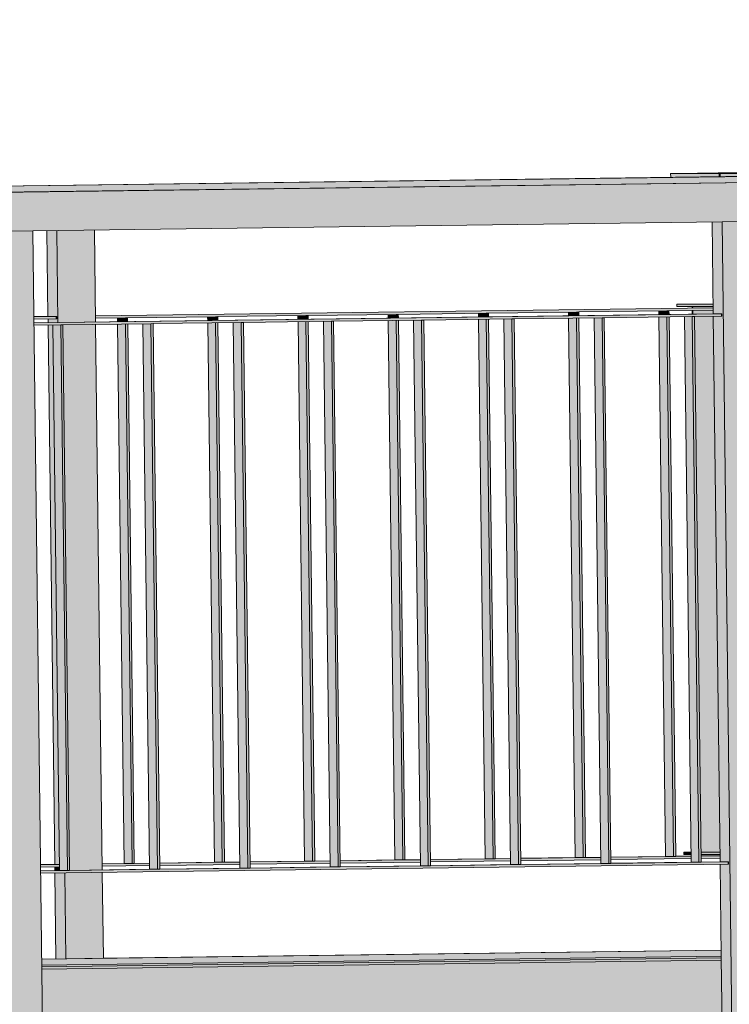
# Model space of a CAD drawing. Header units: centimetres. Extents: x -5472 to 10427, y -400 to 1902.
# Tile 74 of 91: x -4028 to -3937, y 1394 to 1521. Entities that reach past the tile are written whole.
import ezdxf

# ---------------------------------------------------------------- set-up
doc = ezdxf.new("R2010")
doc.units = ezdxf.units.CM
doc.header["$LTSCALE"] = 0.1
doc.header["$MEASUREMENT"] = 0
doc.layers.add('2_kładka_IFC.K_IR', color=7, linetype='Continuous')
doc.layers.add('5_opisy.K_IR', color=7, linetype='Continuous')
doc.dimstyles.new('GENERATED_STYLE__3', dxfattribs={"dimtxt": 0.18, "dimasz": 18.24, "dimexe": 0.18, "dimexo": 0.0625, "dimgap": 0.09, "dimtad": 0, "dimtih": 1, "dimtoh": 1, "dimdec": 4, "dimzin": 0, "dimdsep": 46, "dimcen": 0.09, "dimadec": 0, "dimazin": 0, "dimtfac": 1, "dimtdec": 4, "dimtmove": 0, "dimatfit": 3, "dimldrblk": 'ARROWHEAD_5', "dimfxl": 1, "dimtolj": 1, "dimtzin": 0, "dimarcsym": 0})

# ---------------------------------------------------------------- blocks, each defined once
blk = doc.blocks.new('ElemPrzekroju_648_1')
at = {"layer": '2_kładka_IFC.K_IR', "linetype": 'Continuous', "lineweight": 0, "true_color": 0xe8e8e8}
for points in [[(-3920.93, 1501.15), (-3944.62, 1500.84), (-3938.38, 1500.84), (-3933.55, 1500.9), (-3938.51, 1500.9), (-3919.65, 1501.15)], [(-4307.76, 1495.56), (-4306.48, 1495.56), (-3924.51, 1500.59), (-3925.78, 1500.59)], [(-3846.34, 1500.84), (-4219.78, 1495.93), (-4218.51, 1495.93), (-3845.07, 1500.84)], [(-3933.42, 1500.9), (-3933.55, 1500.9), (-3938.38, 1500.84), (-3938.26, 1500.84)], [(-3933.42, 1500.9), (-3938.26, 1500.84), (-3911.92, 1500.84), (-3907.09, 1500.9)], [(-4018.59, 1482.51), (-4018.59, 1482.5), (-3939.14, 1483.54), (-3939.14, 1483.56)], [(-3943.8, 1484), (-3939.15, 1484), (-3939.15, 1484.06)], [(-4024.57, 1482.43), (-4026.51, 1482.41), (-4026.51, 1482.4), (-4023.55, 1482.43)], [(-4026.5, 1481.62), (-4026.5, 1481.61), (-3938.03, 1482.77), (-3939.05, 1482.77)], [(-3990.38, 1412.38), (-3990.38, 1412.37), (-3988.42, 1412.39), (-3988.42, 1412.4)], [(-3987.11, 1412.42), (-3987.11, 1412.41), (-3979.07, 1412.51), (-3980.09, 1412.51)], [(-3978.78, 1412.53), (-3978.78, 1412.52), (-3976.81, 1412.54), (-3976.81, 1412.56)], [(-3975.5, 1412.57), (-3975.5, 1412.56), (-3967.46, 1412.67), (-3968.48, 1412.67)], [(-3967.17, 1412.68), (-3967.17, 1412.67), (-3965.21, 1412.7), (-3965.21, 1412.71)], [(-3963.9, 1412.73), (-3963.9, 1412.71), (-3955.86, 1412.82), (-3956.88, 1412.82)], [(-3955.57, 1412.84), (-3955.57, 1412.82), (-3953.6, 1412.85), (-3953.6, 1412.86)], [(-3952.3, 1412.88), (-3952.3, 1412.87), (-3944.25, 1412.97), (-3945.27, 1412.97)], [(-3943.96, 1412.99), (-3943.96, 1412.98), (-3942, 1413), (-3942, 1413.01)], [(-3942.93, 1413.5), (-3942.01, 1413.5), (-3942.01, 1413.52)], [(-3940.7, 1413.51), (-3940.7, 1413.5), (-3938.28, 1413.5), (-3938.28, 1413.54)], [(-3940.69, 1413.03), (-3940.69, 1413.02), (-3938.27, 1413.05), (-3938.27, 1413.06)], [(-4023.7, 1411.94), (-4025.65, 1411.91), (-4025.65, 1411.9), (-4023.23, 1411.93), (-4023.23, 1411.94)], [(-4025.64, 1411.13), (-4025.64, 1411.11), (-4022.2, 1411.16), (-4023.22, 1411.16)], [(-4011.62, 1411.31), (-4021.91, 1411.17), (-4021.91, 1411.16), (-4010.6, 1411.31)], [(-4017.72, 1412.02), (-4017.72, 1412.01), (-4013.88, 1412.06), (-4014.9, 1412.06)], [(-4013.59, 1412.07), (-4013.59, 1412.06), (-4011.62, 1412.09), (-4011.63, 1412.1)], [(-4010.32, 1412.12), (-4010.32, 1412.1), (-4002.28, 1412.21), (-4003.29, 1412.21)], [(-4000.01, 1411.46), (-4010.31, 1411.33), (-4010.31, 1411.31), (-3998.99, 1411.46)], [(-4001.99, 1412.23), (-4001.99, 1412.21), (-4000.02, 1412.24), (-4000.02, 1412.25)], [(-3998.71, 1412.27), (-3998.71, 1412.26), (-3990.67, 1412.36), (-3991.69, 1412.36)], [(-3988.41, 1411.62), (-3998.7, 1411.48), (-3998.7, 1411.47), (-3987.39, 1411.62)], [(-3976.8, 1411.77), (-3987.1, 1411.63), (-3987.1, 1411.62), (-3975.79, 1411.77)], [(-3965.2, 1411.92), (-3975.5, 1411.78), (-3975.49, 1411.77), (-3964.18, 1411.92)], [(-3953.59, 1412.07), (-3963.89, 1411.94), (-3963.89, 1411.92), (-3952.58, 1412.07)], [(-3941.99, 1412.23), (-3952.29, 1412.09), (-3952.29, 1412.08), (-3940.97, 1412.23)], [(-3938.19, 1412.28), (-3940.68, 1412.24), (-3940.68, 1412.23), (-3937.17, 1412.28)], [(-3938.12, 1400.9), (-4025.5, 1399.75), (-4025.5, 1399.74), (-3938.12, 1400.89)], [(-4025.49, 1398.98), (-4025.49, 1398.98), (-3938.11, 1400.13), (-3938.11, 1400.13)]]:
    blk.add_hatch(color=254, dxfattribs=at).paths.add_polyline_path(points)
at = {"layer": '2_kładka_IFC.K_IR', "linetype": 'Continuous', "lineweight": 0, "true_color": 0xd1d1d1}
for points in [[(-3938.51, 1500.9), (-3933.42, 1500.9), (-3919.65, 1500.9), (-3919.65, 1501.15)], [(-4306.48, 1495.56), (-4306.47, 1494.79), (-4219.8, 1495.93), (-4219.78, 1495.93), (-3924.5, 1499.81), (-3924.51, 1500.59)], [(-4218.51, 1495.93), (-4218.45, 1490.93), (-3845.01, 1495.84), (-3845.07, 1500.84)], [(-4030.02, 1373.9), (-4025.18, 1373.96), (-4025.33, 1385.96), (-4026.65, 1493.45), (-4031.49, 1493.39)], [(-4018.73, 1493.56), (-4023.56, 1493.49), (-4023.41, 1481.66), (-4018.58, 1481.72)], [(-3936.54, 1375.13), (-3931.7, 1375.19), (-3931.85, 1387.19), (-3933.17, 1494.68), (-3938, 1494.62)], [(-3939.14, 1483.54), (-4018.59, 1482.5), (-4018.59, 1482.2), (-3939.14, 1483.24)], [(-3941.79, 1483.7), (-3941.78, 1483.52), (-3939.14, 1483.56), (-3939.14, 1483.7)], [(-4023.55, 1482.43), (-4026.51, 1482.4), (-4026.51, 1482.1), (-4023.55, 1482.13)], [(-4026.5, 1481.61), (-4026.5, 1481.31), (-3938.03, 1482.47), (-3938.03, 1482.77)], [(-4014.45, 1482.25), (-4014.74, 1482.25), (-4014.74, 1481.77), (-4014.45, 1481.78)], [(-4002.85, 1482.41), (-4003.14, 1482.4), (-4003.13, 1481.93), (-4002.84, 1481.93)], [(-3991.24, 1482.56), (-3991.53, 1482.56), (-3991.53, 1482.08), (-3991.24, 1482.08)], [(-3979.64, 1482.71), (-3979.93, 1482.71), (-3979.92, 1482.23), (-3979.63, 1482.24)], [(-3968.04, 1482.86), (-3968.33, 1482.86), (-3968.32, 1482.38), (-3968.03, 1482.39)], [(-3968.03, 1482.08), (-3968.32, 1482.07), (-3967.46, 1412.67), (-3967.17, 1412.67)], [(-3964.18, 1411.92), (-3963.89, 1411.92), (-3964.75, 1482.12), (-3965.04, 1482.11)], [(-3956.43, 1483.02), (-3956.72, 1483.01), (-3956.72, 1482.54), (-3956.43, 1482.54)], [(-3956.42, 1482.23), (-3956.71, 1482.22), (-3955.86, 1412.82), (-3955.57, 1412.82)], [(-3952.58, 1412.07), (-3952.29, 1412.08), (-3953.15, 1482.27), (-3953.44, 1482.27)], [(-3944.83, 1483.17), (-3945.12, 1483.17), (-3945.11, 1482.69), (-3944.82, 1482.69)], [(-3944.82, 1482.38), (-3945.11, 1482.38), (-3944.25, 1412.97), (-3943.96, 1412.98)], [(-3940.97, 1412.23), (-3940.68, 1412.23), (-3941.55, 1482.42), (-3941.84, 1482.42)], [(-3941.78, 1483.21), (-3941.77, 1482.73), (-3939.13, 1482.77), (-3939.14, 1483.24)], [(-3941.55, 1482.42), (-3940.7, 1413.51), (-3938.28, 1413.54), (-3939.13, 1482.46)], [(-4022.2, 1411.16), (-4021.91, 1411.16), (-4022.77, 1481.36), (-4023.06, 1481.35)], [(-4018.58, 1481.41), (-4022.77, 1481.36), (-4021.91, 1411.17), (-4017.71, 1411.23)], [(-4014.44, 1481.47), (-4014.73, 1481.46), (-4013.88, 1412.06), (-4013.59, 1412.06)], [(-4010.6, 1411.31), (-4010.31, 1411.31), (-4011.17, 1481.51), (-4011.46, 1481.5)], [(-4002.84, 1481.62), (-4003.13, 1481.61), (-4002.28, 1412.21), (-4001.99, 1412.21)], [(-3998.99, 1411.46), (-3998.7, 1411.47), (-3999.57, 1481.66), (-3999.86, 1481.66)], [(-3991.23, 1481.77), (-3991.53, 1481.77), (-3990.67, 1412.36), (-3990.38, 1412.37)], [(-3987.39, 1411.62), (-3987.1, 1411.62), (-3987.96, 1481.81), (-3988.25, 1481.81)], [(-3979.63, 1481.92), (-3979.92, 1481.92), (-3979.07, 1412.51), (-3978.78, 1412.52)], [(-3975.79, 1411.77), (-3975.49, 1411.77), (-3976.36, 1481.97), (-3976.65, 1481.96)], [(-3998.71, 1412.26), (-3998.71, 1411.96), (-3988.41, 1412.09), (-3988.42, 1412.39)], [(-3987.11, 1412.41), (-3987.11, 1412.11), (-3976.81, 1412.24), (-3976.81, 1412.54)], [(-3975.5, 1412.56), (-3975.5, 1412.26), (-3965.2, 1412.4), (-3965.21, 1412.7)], [(-3963.9, 1412.71), (-3963.9, 1412.41), (-3953.6, 1412.55), (-3953.6, 1412.85)], [(-3942, 1413), (-3952.3, 1412.87), (-3952.29, 1412.57), (-3942, 1412.7)], [(-3938.27, 1413.05), (-3940.69, 1413.02), (-3940.69, 1412.72), (-3938.27, 1412.75)], [(-4023.23, 1411.93), (-4025.65, 1411.9), (-4025.64, 1411.6), (-4023.23, 1411.63)], [(-4025.64, 1411.11), (-4025.63, 1410.81), (-3937.16, 1411.98), (-3937.17, 1412.28)], [(-4017.72, 1412.01), (-4017.72, 1411.71), (-4011.62, 1411.79), (-4011.62, 1412.09)], [(-4010.32, 1412.1), (-4010.31, 1411.8), (-4000.02, 1411.94), (-4000.02, 1412.24)], [(-4017.71, 1410.92), (-4022.54, 1410.85), (-4022.41, 1399.79), (-4017.57, 1399.86)], [(-4025.5, 1399.74), (-4025.49, 1398.98), (-3938.11, 1400.13), (-3938.12, 1400.89)], [(-3938.11, 1400.13), (-4025.49, 1398.98), (-4025.49, 1398.78), (-3938.11, 1399.93)], [(-3938.11, 1399.63), (-4025.48, 1398.48), (-4025.37, 1389.49), (-3938, 1390.63)]]:
    blk.add_hatch(color=254, dxfattribs=at).paths.add_polyline_path(points)
at = {"layer": '2_kładka_IFC.K_IR', "linetype": 'Continuous', "lineweight": 0, "true_color": 0x939393}
for points in [[(-3938.38, 1500.84), (-3944.62, 1500.84), (-3944.61, 1500.34), (-3938.38, 1500.42)], [(-3938.38, 1500.84), (-3944.62, 1500.84), (-3944.61, 1500.34), (-3938.38, 1500.42)], [(-3938.26, 1500.84), (-3938.38, 1500.84), (-3938.38, 1500.42), (-3938.25, 1500.42)], [(-3938.26, 1500.84), (-3938.38, 1500.84), (-3938.38, 1500.42), (-3938.25, 1500.42)], [(-3938.26, 1500.84), (-3938.25, 1500.42), (-3911.92, 1500.77), (-3911.92, 1500.84)], [(-3938.26, 1500.84), (-3938.25, 1500.42), (-3911.92, 1500.77), (-3911.92, 1500.84)], [(-4024.83, 1493.48), (-4024.7, 1482.43), (-4024.57, 1482.43), (-4023.55, 1482.43), (-4023.55, 1482.13), (-4024.69, 1482.12), (-4024.69, 1481.64), (-4023.41, 1481.66), (-4023.56, 1493.49)], [(-4024.83, 1493.48), (-4024.7, 1482.43), (-4024.57, 1482.43), (-4023.55, 1482.43), (-4023.55, 1482.13), (-4024.69, 1482.12), (-4024.69, 1481.64), (-4023.41, 1481.66), (-4023.56, 1493.49)], [(-3938, 1494.62), (-3939.28, 1494.6), (-3939.13, 1482.77), (-3939.05, 1482.77), (-3938.03, 1482.77), (-3938.03, 1482.47), (-3939.13, 1482.46), (-3938.26, 1412.27), (-3938.19, 1412.28), (-3937.17, 1412.28), (-3937.16, 1411.98), (-3938.26, 1411.96), (-3937.81, 1375.13), (-3936.54, 1375.13)], [(-3938, 1494.62), (-3939.28, 1494.6), (-3939.13, 1482.77), (-3939.05, 1482.77), (-3938.03, 1482.77), (-3938.03, 1482.47), (-3939.13, 1482.46), (-3938.26, 1412.27), (-3938.19, 1412.28), (-3937.17, 1412.28), (-3937.16, 1411.98), (-3938.26, 1411.96), (-3937.81, 1375.13), (-3936.54, 1375.13)], [(-3943.8, 1484), (-3943.8, 1483.7), (-3939.14, 1483.7), (-3939.15, 1484)], [(-3943.8, 1484), (-3943.8, 1483.7), (-3939.14, 1483.7), (-3939.15, 1484)], [(-3941.79, 1483.7), (-3941.86, 1483.7), (-3941.86, 1483.52), (-3941.78, 1483.52)], [(-3941.79, 1483.7), (-3941.86, 1483.7), (-3941.86, 1483.52), (-3941.78, 1483.52)], [(-4015.76, 1482.24), (-4015.75, 1481.76), (-4014.74, 1481.77), (-4014.74, 1482.25)], [(-4015.76, 1482.24), (-4015.75, 1481.76), (-4014.74, 1481.77), (-4014.74, 1482.25)], [(-4004.16, 1482.39), (-4004.15, 1481.91), (-4003.13, 1481.93), (-4003.14, 1482.4)], [(-4004.16, 1482.39), (-4004.15, 1481.91), (-4003.13, 1481.93), (-4003.14, 1482.4)], [(-3992.55, 1482.54), (-3992.55, 1482.07), (-3991.53, 1482.08), (-3991.53, 1482.56)], [(-3992.55, 1482.54), (-3992.55, 1482.07), (-3991.53, 1482.08), (-3991.53, 1482.56)], [(-3980.95, 1482.69), (-3980.94, 1482.22), (-3979.92, 1482.23), (-3979.93, 1482.71)], [(-3980.95, 1482.69), (-3980.94, 1482.22), (-3979.92, 1482.23), (-3979.93, 1482.71)], [(-3969.34, 1482.85), (-3969.34, 1482.37), (-3968.32, 1482.38), (-3968.33, 1482.86)], [(-3969.34, 1482.85), (-3969.34, 1482.37), (-3968.32, 1482.38), (-3968.33, 1482.86)], [(-3969.33, 1482.06), (-3968.48, 1412.67), (-3967.46, 1412.67), (-3968.32, 1482.07)], [(-3969.33, 1482.06), (-3968.48, 1412.67), (-3967.46, 1412.67), (-3968.32, 1482.07)], [(-3966.06, 1482.1), (-3965.2, 1411.92), (-3964.18, 1411.92), (-3965.04, 1482.11)], [(-3966.06, 1482.1), (-3965.2, 1411.92), (-3964.18, 1411.92), (-3965.04, 1482.11)], [(-3957.74, 1483), (-3957.73, 1482.52), (-3956.72, 1482.54), (-3956.72, 1483.01)], [(-3957.74, 1483), (-3957.73, 1482.52), (-3956.72, 1482.54), (-3956.72, 1483.01)], [(-3957.73, 1482.21), (-3956.88, 1412.82), (-3955.86, 1412.82), (-3956.71, 1482.22)], [(-3957.73, 1482.21), (-3956.88, 1412.82), (-3955.86, 1412.82), (-3956.71, 1482.22)], [(-3954.46, 1482.25), (-3953.59, 1412.07), (-3952.58, 1412.07), (-3953.44, 1482.27)], [(-3954.46, 1482.25), (-3953.59, 1412.07), (-3952.58, 1412.07), (-3953.44, 1482.27)], [(-3946.14, 1483.15), (-3946.13, 1482.68), (-3945.11, 1482.69), (-3945.12, 1483.17)], [(-3946.14, 1483.15), (-3946.13, 1482.68), (-3945.11, 1482.69), (-3945.12, 1483.17)], [(-3946.13, 1482.36), (-3945.27, 1412.97), (-3944.25, 1412.97), (-3945.11, 1482.38)], [(-3946.13, 1482.36), (-3945.27, 1412.97), (-3944.25, 1412.97), (-3945.11, 1482.38)], [(-3942.85, 1482.41), (-3941.99, 1412.23), (-3940.97, 1412.23), (-3941.84, 1482.42)], [(-3942.85, 1482.41), (-3941.99, 1412.23), (-3940.97, 1412.23), (-3941.84, 1482.42)], [(-3941.78, 1483.21), (-3941.86, 1483.21), (-3941.85, 1482.73), (-3941.77, 1482.73)], [(-3941.78, 1483.21), (-3941.86, 1483.21), (-3941.85, 1482.73), (-3941.77, 1482.73)], [(-4024.08, 1481.34), (-4024.68, 1481.33), (-4023.83, 1411.94), (-4023.7, 1411.94), (-4023.23, 1411.94)], [(-4024.08, 1481.34), (-4024.68, 1481.33), (-4023.83, 1411.94), (-4023.7, 1411.94), (-4023.23, 1411.94)], [(-4024.08, 1481.34), (-4023.22, 1411.16), (-4022.2, 1411.16), (-4023.06, 1481.35)], [(-4024.08, 1481.34), (-4023.22, 1411.16), (-4022.2, 1411.16), (-4023.06, 1481.35)], [(-4015.75, 1481.45), (-4014.9, 1412.06), (-4013.88, 1412.06), (-4014.73, 1481.46)], [(-4015.75, 1481.45), (-4014.9, 1412.06), (-4013.88, 1412.06), (-4014.73, 1481.46)], [(-4012.48, 1481.49), (-4011.62, 1411.31), (-4010.6, 1411.31), (-4011.46, 1481.5)], [(-4012.48, 1481.49), (-4011.62, 1411.31), (-4010.6, 1411.31), (-4011.46, 1481.5)], [(-4004.15, 1481.6), (-4003.29, 1412.21), (-4002.28, 1412.21), (-4003.13, 1481.61)], [(-4004.15, 1481.6), (-4003.29, 1412.21), (-4002.28, 1412.21), (-4003.13, 1481.61)], [(-4000.87, 1481.64), (-4000.01, 1411.46), (-3998.99, 1411.46), (-3999.86, 1481.66)], [(-4000.87, 1481.64), (-4000.01, 1411.46), (-3998.99, 1411.46), (-3999.86, 1481.66)], [(-3992.54, 1481.75), (-3991.69, 1412.36), (-3990.67, 1412.36), (-3991.53, 1481.77)], [(-3992.54, 1481.75), (-3991.69, 1412.36), (-3990.67, 1412.36), (-3991.53, 1481.77)], [(-3989.27, 1481.8), (-3988.41, 1411.62), (-3987.39, 1411.62), (-3988.25, 1481.81)], [(-3989.27, 1481.8), (-3988.41, 1411.62), (-3987.39, 1411.62), (-3988.25, 1481.81)], [(-3980.94, 1481.91), (-3980.09, 1412.51), (-3979.07, 1412.51), (-3979.92, 1481.92)], [(-3980.94, 1481.91), (-3980.09, 1412.51), (-3979.07, 1412.51), (-3979.92, 1481.92)], [(-3977.67, 1481.95), (-3976.8, 1411.77), (-3975.79, 1411.77), (-3976.65, 1481.96)], [(-3977.67, 1481.95), (-3976.8, 1411.77), (-3975.79, 1411.77), (-3976.65, 1481.96)], [(-3942.93, 1413.5), (-3942.93, 1413.2), (-3942, 1413.2), (-3942.01, 1413.5)], [(-3942.93, 1413.5), (-3942.93, 1413.2), (-3942, 1413.2), (-3942.01, 1413.5)], [(-3940.7, 1413.5), (-3940.69, 1413.2), (-3938.28, 1413.2), (-3938.28, 1413.5)], [(-3940.7, 1413.5), (-3940.69, 1413.2), (-3938.28, 1413.2), (-3938.28, 1413.5)], [(-4023.23, 1411.63), (-4023.83, 1411.63), (-4023.82, 1411.15), (-4023.22, 1411.16)], [(-4023.23, 1411.63), (-4023.83, 1411.63), (-4023.82, 1411.15), (-4023.22, 1411.16)], [(-4022.54, 1410.85), (-4023.82, 1410.84), (-4023.68, 1399.77), (-4022.41, 1399.79)], [(-4022.54, 1410.85), (-4023.82, 1410.84), (-4023.68, 1399.77), (-4022.41, 1399.79)]]:
    blk.add_hatch(color=252, dxfattribs=at).paths.add_polyline_path(points)
at = {"layer": '2_kładka_IFC.K_IR', "linetype": 'Continuous', "lineweight": 0, "true_color": 0xaaaaaa}
for points in [[(-3942.33, 1484.02), (-3943.8, 1484), (-3939.15, 1484), (-3939.15, 1484.02)], [(-4026.07, 1482.42), (-4023.72, 1482.43), (-4023.55, 1482.43), (-4024.57, 1482.43)], [(-3939.05, 1482.77), (-3940.5, 1482.75), (-3938.15, 1482.77), (-3938.03, 1482.77)], [(-3981.42, 1412.5), (-3979.07, 1412.51), (-3980.09, 1412.51)], [(-3968.48, 1412.67), (-3969.81, 1412.65), (-3967.46, 1412.67)], [(-3958.21, 1412.8), (-3955.86, 1412.82), (-3956.88, 1412.82)], [(-3946.6, 1412.95), (-3944.25, 1412.97), (-3945.27, 1412.97)], [(-3942.93, 1413.5), (-3942.01, 1413.5), (-3942.01, 1413.52)], [(-3940.7, 1413.5), (-3938.28, 1413.5), (-3938.28, 1413.52), (-3940.7, 1413.51)], [(-4025.2, 1411.92), (-4023.23, 1411.94), (-4023.23, 1411.94), (-4023.7, 1411.94)], [(-4024.55, 1411.14), (-4022.2, 1411.16), (-4023.22, 1411.16)], [(-4016.23, 1412.04), (-4013.88, 1412.06), (-4014.9, 1412.06)], [(-4011.62, 1411.31), (-4012.95, 1411.29), (-4010.6, 1411.31)], [(-4004.63, 1412.19), (-4002.28, 1412.21), (-4003.29, 1412.21)], [(-4000.01, 1411.46), (-4001.34, 1411.45), (-3998.99, 1411.46)], [(-3991.69, 1412.36), (-3993.02, 1412.34), (-3990.67, 1412.36)], [(-3988.41, 1411.62), (-3989.74, 1411.6), (-3987.39, 1411.62)], [(-3976.8, 1411.77), (-3978.13, 1411.75), (-3975.79, 1411.77)], [(-3965.2, 1411.92), (-3966.53, 1411.9), (-3964.18, 1411.92)], [(-3953.59, 1412.07), (-3954.93, 1412.06), (-3952.58, 1412.07)], [(-3941.99, 1412.23), (-3943.32, 1412.21), (-3940.97, 1412.23)], [(-3938.19, 1412.28), (-3939.64, 1412.26), (-3937.29, 1412.27), (-3937.17, 1412.28)], [(-3940.95, 1400.1), (-3939.78, 1400.11), (-3938.11, 1400.13), (-3938.11, 1400.13)]]:
    blk.add_hatch(color=253, dxfattribs=at).paths.add_polyline_path(points)
at = {"layer": '2_kładka_IFC.K_IR', "linetype": 'Continuous', "lineweight": 0, "true_color": 0xa3a3a3}
for points in [[(-3941.79, 1483.7), (-3941.78, 1483.52), (-3939.14, 1483.56), (-3939.14, 1483.7)], [(-4023.55, 1482.43), (-4023.72, 1482.43), (-4023.71, 1482.13), (-4023.55, 1482.13)], [(-3941.78, 1483.21), (-3941.77, 1482.73), (-3939.13, 1482.77), (-3939.14, 1483.24)], [(-3939.13, 1482.46), (-3941.55, 1482.42), (-3941.38, 1468.7), (-3939.08, 1478.69)], [(-3938.15, 1482.77), (-3938.15, 1482.47), (-3938.03, 1482.47), (-3938.03, 1482.77)], [(-3937.29, 1412.27), (-3937.28, 1411.97), (-3937.16, 1411.98), (-3937.17, 1412.28)], [(-3939.78, 1400.11), (-3939.78, 1399.91), (-3938.11, 1399.93), (-3938.11, 1400.13)], [(-3938.11, 1399.63), (-4025.48, 1398.48), (-4025.46, 1396.32), (-3940.8, 1397.43), (-3940.72, 1390.6), (-3938, 1390.63)]]:
    blk.add_hatch(color=253, dxfattribs=at).paths.add_polyline_path(points)
at = {"layer": '2_kładka_IFC.K_IR', "linetype": 'Continuous', "lineweight": 0, "true_color": 0x9b9b9b}
for points in [[(-3938.11, 1399.93), (-4025.49, 1398.78), (-4025.49, 1398.7), (-3938.11, 1399.84)], [(-3938.11, 1399.93), (-4025.49, 1398.78), (-4025.49, 1398.7), (-3938.11, 1399.84)], [(-3938.11, 1399.84), (-4025.49, 1398.7), (-4025.48, 1398.48), (-3938.11, 1399.63)], [(-3938.11, 1399.84), (-4025.49, 1398.7), (-4025.48, 1398.48), (-3938.11, 1399.63)]]:
    blk.add_hatch(color=253, dxfattribs=at).paths.add_polyline_path(points)
at = {"layer": '2_kładka_IFC.K_IR', "color": 7, "linetype": 'Continuous', "lineweight": 15}
for p, q in [((-3944.62, 1500.84), (-3920.93, 1501.15)), ((-3938.51, 1500.9), (-3919.65, 1501.15)), ((-4307.76, 1495.56), (-3925.78, 1500.59)), ((-4306.48, 1495.56), (-3924.51, 1500.59)), ((-3846.34, 1500.84), (-4219.78, 1495.93)), ((-3845.07, 1500.84), (-4218.51, 1495.93)), ((-3944.62, 1500.84), (-3944.61, 1500.34)), ((-3938.38, 1500.84), (-3944.62, 1500.84)), ((-3933.55, 1500.9), (-3938.51, 1500.9)), ((-3938.38, 1500.84), (-3933.55, 1500.9)), ((-3938.38, 1500.42), (-3938.38, 1500.84)), ((-3938.26, 1500.84), (-3938.38, 1500.84)), ((-3938.26, 1500.84), (-3933.42, 1500.9)), ((-3938.25, 1500.42), (-3938.26, 1500.84)), ((-3911.92, 1500.84), (-3938.26, 1500.84)), ((-4026.65, 1493.45), (-4031.49, 1493.39)), ((-4026.65, 1493.45), (-3938, 1494.62)), ((-4026.65, 1493.45), (-4025.33, 1385.96)), ((-4024.83, 1493.48), (-4024.7, 1482.43)), ((-4023.56, 1493.49), (-4023.41, 1481.66)), ((-4018.73, 1493.56), (-4018.58, 1481.72)), ((-3939.28, 1494.6), (-3939.13, 1482.77)), ((-3933.17, 1494.68), (-3938, 1494.62)), ((-3938, 1494.62), (-3936.54, 1375.13)), ((-4018.59, 1482.51), (-3939.14, 1483.56)), ((-3939.14, 1483.54), (-4018.59, 1482.5)), ((-3943.8, 1484), (-3939.15, 1484.06)), ((-3943.8, 1484), (-3943.8, 1483.7)), ((-3943.8, 1484), (-3939.15, 1484)), ((-3943.8, 1483.7), (-3941.86, 1483.7)), ((-3941.86, 1483.52), (-3941.86, 1483.7)), ((-3941.86, 1483.7), (-3941.79, 1483.7)), ((-3941.78, 1483.52), (-3941.79, 1483.7)), ((-3941.79, 1483.7), (-3939.14, 1483.7)), ((-4026.51, 1482.41), (-4024.57, 1482.43)), ((-4023.55, 1482.43), (-4026.51, 1482.4)), ((-4023.55, 1482.13), (-4026.51, 1482.1)), ((-4026.5, 1481.62), (-3939.05, 1482.77)), ((-3938.03, 1482.77), (-4026.5, 1481.61)), ((-4024.69, 1482.12), (-4024.69, 1481.64)), ((-4024.57, 1482.43), (-4023.55, 1482.43)), ((-4023.55, 1482.13), (-4023.55, 1482.43)), ((-4014.74, 1482.25), (-4018.59, 1482.2)), ((-4015.75, 1481.76), (-4015.76, 1482.24)), ((-4014.74, 1481.77), (-4014.74, 1482.25)), ((-4014.74, 1482.25), (-4014.45, 1482.25)), ((-4003.14, 1482.4), (-4014.45, 1482.25)), ((-4014.45, 1481.78), (-4014.45, 1482.25)), ((-4004.15, 1481.91), (-4004.16, 1482.39)), ((-4003.14, 1482.4), (-4002.85, 1482.41)), ((-4003.13, 1481.93), (-4003.14, 1482.4)), ((-3991.53, 1482.56), (-4002.85, 1482.41)), ((-4002.84, 1481.93), (-4002.85, 1482.41)), ((-3992.55, 1482.07), (-3992.55, 1482.54)), ((-3991.53, 1482.08), (-3991.53, 1482.56)), ((-3991.53, 1482.56), (-3991.24, 1482.56)), ((-3979.93, 1482.71), (-3991.24, 1482.56)), ((-3991.24, 1482.08), (-3991.24, 1482.56)), ((-3980.94, 1482.22), (-3980.95, 1482.69)), ((-3979.92, 1482.23), (-3979.93, 1482.71)), ((-3979.93, 1482.71), (-3979.64, 1482.71)), ((-3968.33, 1482.86), (-3979.64, 1482.71)), ((-3979.63, 1482.24), (-3979.64, 1482.71)), ((-3965.04, 1482.11), (-3976.36, 1481.97)), ((-3969.34, 1482.37), (-3969.34, 1482.85)), ((-3968.48, 1412.67), (-3969.33, 1482.06)), ((-3968.32, 1482.38), (-3968.33, 1482.86)), ((-3968.33, 1482.86), (-3968.04, 1482.86)), ((-3967.46, 1412.67), (-3968.32, 1482.07)), ((-3956.72, 1483.01), (-3968.04, 1482.86)), ((-3968.03, 1482.39), (-3968.04, 1482.86)), ((-3967.17, 1412.67), (-3968.03, 1482.08)), ((-3965.2, 1411.92), (-3966.06, 1482.1)), ((-3965.04, 1482.11), (-3964.75, 1482.12)), ((-3964.18, 1411.92), (-3965.04, 1482.11)), ((-3953.44, 1482.27), (-3964.75, 1482.12)), ((-3963.89, 1411.92), (-3964.75, 1482.12)), ((-3957.73, 1482.52), (-3957.74, 1483)), ((-3956.88, 1412.82), (-3957.73, 1482.21)), ((-3956.72, 1483.01), (-3956.43, 1483.02)), ((-3956.72, 1482.54), (-3956.72, 1483.01)), ((-3955.86, 1412.82), (-3956.71, 1482.22)), ((-3945.12, 1483.17), (-3956.43, 1483.02)), ((-3956.43, 1482.54), (-3956.43, 1483.02)), ((-3955.57, 1412.82), (-3956.42, 1482.23)), ((-3953.59, 1412.07), (-3954.46, 1482.25)), ((-3952.58, 1412.07), (-3953.44, 1482.27)), ((-3953.44, 1482.27), (-3953.15, 1482.27)), ((-3941.84, 1482.42), (-3953.15, 1482.27)), ((-3952.29, 1412.08), (-3953.15, 1482.27)), ((-3946.13, 1482.68), (-3946.14, 1483.15)), ((-3945.27, 1412.97), (-3946.13, 1482.36)), ((-3945.11, 1482.69), (-3945.12, 1483.17)), ((-3945.12, 1483.17), (-3944.83, 1483.17)), ((-3944.25, 1412.97), (-3945.11, 1482.38)), ((-3939.14, 1483.24), (-3944.83, 1483.17)), ((-3944.82, 1482.69), (-3944.83, 1483.17)), ((-3943.96, 1412.98), (-3944.82, 1482.38)), ((-3941.99, 1412.23), (-3942.85, 1482.41)), ((-3941.85, 1482.73), (-3941.86, 1483.21)), ((-3940.97, 1412.23), (-3941.84, 1482.42)), ((-3941.84, 1482.42), (-3941.55, 1482.42)), ((-3941.77, 1482.73), (-3941.78, 1483.21)), ((-3938.03, 1482.47), (-3941.55, 1482.42)), ((-3940.68, 1412.23), (-3941.55, 1482.42)), ((-3939.13, 1482.46), (-3938.26, 1412.27)), ((-3939.05, 1482.77), (-3938.03, 1482.77)), ((-3938.03, 1482.77), (-3938.03, 1482.47)), ((-4023.06, 1481.35), (-4026.5, 1481.31)), ((-4024.68, 1481.33), (-4023.83, 1411.94)), ((-4023.22, 1411.16), (-4024.08, 1481.34)), ((-4023.06, 1481.35), (-4022.77, 1481.36)), ((-4022.2, 1411.16), (-4023.06, 1481.35)), ((-4011.46, 1481.5), (-4022.77, 1481.36)), ((-4021.91, 1411.16), (-4022.77, 1481.36)), ((-4018.58, 1481.41), (-4017.71, 1411.23)), ((-4014.9, 1412.06), (-4015.75, 1481.45)), ((-4013.88, 1412.06), (-4014.73, 1481.46)), ((-4013.59, 1412.06), (-4014.44, 1481.47)), ((-4011.62, 1411.31), (-4012.48, 1481.49)), ((-4011.46, 1481.5), (-4011.17, 1481.51)), ((-4010.6, 1411.31), (-4011.46, 1481.5)), ((-3999.86, 1481.66), (-4011.17, 1481.51)), ((-4010.31, 1411.31), (-4011.17, 1481.51)), ((-4003.29, 1412.21), (-4004.15, 1481.6)), ((-4002.28, 1412.21), (-4003.13, 1481.61)), ((-4001.99, 1412.21), (-4002.84, 1481.62)), ((-4000.01, 1411.46), (-4000.87, 1481.64)), ((-3998.99, 1411.46), (-3999.86, 1481.66)), ((-3999.86, 1481.66), (-3999.57, 1481.66)), ((-3988.25, 1481.81), (-3999.57, 1481.66)), ((-3998.7, 1411.47), (-3999.57, 1481.66)), ((-3991.69, 1412.36), (-3992.54, 1481.75)), ((-3990.67, 1412.36), (-3991.53, 1481.77)), ((-3990.38, 1412.37), (-3991.23, 1481.77)), ((-3988.41, 1411.62), (-3989.27, 1481.8)), ((-3987.39, 1411.62), (-3988.25, 1481.81)), ((-3988.25, 1481.81), (-3987.96, 1481.81)), ((-3976.65, 1481.96), (-3987.96, 1481.81)), ((-3987.1, 1411.62), (-3987.96, 1481.81)), ((-3980.09, 1412.51), (-3980.94, 1481.91)), ((-3979.07, 1412.51), (-3979.92, 1481.92)), ((-3978.78, 1412.52), (-3979.63, 1481.92)), ((-3976.8, 1411.77), (-3977.67, 1481.95)), ((-3976.65, 1481.96), (-3976.36, 1481.97)), ((-3975.79, 1411.77), (-3976.65, 1481.96)), ((-3975.49, 1411.77), (-3976.36, 1481.97)), ((-3990.38, 1412.38), (-3988.42, 1412.4)), ((-3988.42, 1412.39), (-3990.38, 1412.37)), ((-3987.11, 1412.42), (-3980.09, 1412.51)), ((-3979.07, 1412.51), (-3987.11, 1412.41)), ((-3980.09, 1412.51), (-3979.07, 1412.51)), ((-3979.07, 1412.51), (-3978.78, 1412.52)), ((-3978.78, 1412.53), (-3976.81, 1412.56)), ((-3976.81, 1412.54), (-3978.78, 1412.52)), ((-3975.5, 1412.57), (-3968.48, 1412.67)), ((-3967.46, 1412.67), (-3975.5, 1412.56)), ((-3965.2, 1412.4), (-3975.5, 1412.26)), ((-3968.48, 1412.67), (-3967.46, 1412.67)), ((-3967.46, 1412.67), (-3967.17, 1412.67)), ((-3967.17, 1412.68), (-3965.21, 1412.71)), ((-3965.21, 1412.7), (-3967.17, 1412.67)), ((-3963.9, 1412.73), (-3956.88, 1412.82)), ((-3955.86, 1412.82), (-3963.9, 1412.71)), ((-3953.6, 1412.55), (-3963.9, 1412.41)), ((-3956.88, 1412.82), (-3955.86, 1412.82)), ((-3955.86, 1412.82), (-3955.57, 1412.82)), ((-3955.57, 1412.84), (-3953.6, 1412.86)), ((-3953.6, 1412.85), (-3955.57, 1412.82)), ((-3952.3, 1412.88), (-3945.27, 1412.97)), ((-3944.25, 1412.97), (-3952.3, 1412.87)), ((-3942, 1412.7), (-3952.29, 1412.57)), ((-3945.27, 1412.97), (-3944.25, 1412.97)), ((-3944.25, 1412.97), (-3943.96, 1412.98)), ((-3943.96, 1412.99), (-3942, 1413.01)), ((-3942, 1413), (-3943.96, 1412.98)), ((-3942.93, 1413.5), (-3942.01, 1413.52)), ((-3942.93, 1413.5), (-3942.93, 1413.2)), ((-3942.93, 1413.5), (-3942.01, 1413.5)), ((-3942.93, 1413.2), (-3942, 1413.2)), ((-3940.7, 1413.51), (-3938.28, 1413.54)), ((-3940.7, 1413.5), (-3938.28, 1413.5)), ((-3940.69, 1413.2), (-3938.28, 1413.2)), ((-3940.69, 1413.03), (-3938.27, 1413.06)), ((-3938.27, 1413.05), (-3940.69, 1413.02)), ((-3938.27, 1412.75), (-3940.69, 1412.72)), ((-4025.65, 1411.91), (-4023.7, 1411.94)), ((-4023.23, 1411.93), (-4025.65, 1411.9)), ((-4023.23, 1411.63), (-4025.64, 1411.6)), ((-4025.64, 1411.13), (-4023.22, 1411.16)), ((-4022.2, 1411.16), (-4025.64, 1411.11)), ((-3937.16, 1411.98), (-4025.63, 1410.81)), ((-4023.83, 1411.63), (-4023.82, 1411.15)), ((-4023.7, 1411.94), (-4023.23, 1411.94)), ((-4023.22, 1411.16), (-4022.2, 1411.16)), ((-4022.2, 1411.16), (-4021.91, 1411.16)), ((-4021.91, 1411.17), (-4011.62, 1411.31)), ((-4010.6, 1411.31), (-4021.91, 1411.16)), ((-4017.72, 1412.02), (-4014.9, 1412.06)), ((-4013.88, 1412.06), (-4017.72, 1412.01)), ((-4011.62, 1411.79), (-4017.72, 1411.71)), ((-4014.9, 1412.06), (-4013.88, 1412.06)), ((-4013.88, 1412.06), (-4013.59, 1412.06)), ((-4013.59, 1412.07), (-4011.63, 1412.1)), ((-4011.62, 1412.09), (-4013.59, 1412.06)), ((-4011.62, 1411.31), (-4010.6, 1411.31)), ((-4010.6, 1411.31), (-4010.31, 1411.31)), ((-4010.32, 1412.12), (-4003.29, 1412.21)), ((-4002.28, 1412.21), (-4010.32, 1412.1)), ((-4000.02, 1411.94), (-4010.31, 1411.8)), ((-4010.31, 1411.33), (-4000.01, 1411.46)), ((-3998.99, 1411.46), (-4010.31, 1411.31)), ((-4003.29, 1412.21), (-4002.28, 1412.21)), ((-4002.28, 1412.21), (-4001.99, 1412.21)), ((-4001.99, 1412.23), (-4000.02, 1412.25)), ((-4000.02, 1412.24), (-4001.99, 1412.21)), ((-4000.01, 1411.46), (-3998.99, 1411.46)), ((-3998.99, 1411.46), (-3998.7, 1411.47)), ((-3998.71, 1412.27), (-3991.69, 1412.36)), ((-3990.67, 1412.36), (-3998.71, 1412.26)), ((-3988.41, 1412.09), (-3998.71, 1411.96)), ((-3998.7, 1411.48), (-3988.41, 1411.62)), ((-3987.39, 1411.62), (-3998.7, 1411.47)), ((-3991.69, 1412.36), (-3990.67, 1412.36)), ((-3990.67, 1412.36), (-3990.38, 1412.37)), ((-3988.41, 1411.62), (-3987.39, 1411.62)), ((-3987.39, 1411.62), (-3987.1, 1411.62)), ((-3976.81, 1412.24), (-3987.11, 1412.11)), ((-3987.1, 1411.63), (-3976.8, 1411.77)), ((-3975.79, 1411.77), (-3987.1, 1411.62)), ((-3976.8, 1411.77), (-3975.79, 1411.77)), ((-3975.79, 1411.77), (-3975.49, 1411.77)), ((-3975.5, 1411.78), (-3965.2, 1411.92)), ((-3964.18, 1411.92), (-3975.49, 1411.77)), ((-3965.2, 1411.92), (-3964.18, 1411.92)), ((-3964.18, 1411.92), (-3963.89, 1411.92)), ((-3963.89, 1411.94), (-3953.59, 1412.07)), ((-3952.58, 1412.07), (-3963.89, 1411.92)), ((-3953.59, 1412.07), (-3952.58, 1412.07)), ((-3952.58, 1412.07), (-3952.29, 1412.08)), ((-3952.29, 1412.09), (-3941.99, 1412.23)), ((-3940.97, 1412.23), (-3952.29, 1412.08)), ((-3941.99, 1412.23), (-3940.97, 1412.23)), ((-3940.97, 1412.23), (-3940.68, 1412.23)), ((-3940.68, 1412.24), (-3938.19, 1412.28)), ((-3937.17, 1412.28), (-3940.68, 1412.23)), ((-3938.26, 1411.96), (-3938.11, 1400.13)), ((-3938.19, 1412.28), (-3937.17, 1412.28)), ((-3937.17, 1412.28), (-3937.16, 1411.98)), ((-4023.82, 1410.84), (-4023.68, 1399.77)), ((-4022.54, 1410.85), (-4022.41, 1399.79)), ((-4017.71, 1410.92), (-4017.57, 1399.86)), ((-4025.5, 1399.74), (-3938.12, 1400.89)), ((-4025.5, 1399.75), (-4022.41, 1399.79)), ((-3938.11, 1400.13), (-4025.49, 1398.98)), ((-3938.11, 1400.13), (-4025.49, 1398.98)), ((-3938.11, 1399.93), (-4025.49, 1398.78)), ((-4017.57, 1399.86), (-4022.41, 1399.79)), ((-4017.57, 1399.86), (-3938.12, 1400.9)), ((-3938.11, 1399.93), (-3938.11, 1400.13)), ((-3938.11, 1399.93), (-3937.99, 1390.33)), ((-3938.11, 1399.63), (-4025.48, 1398.48))]:
    blk.add_line(p, q, dxfattribs=at)
blk = doc.blocks.new('ARROWHEAD_5')
at = {"linetype": 'Continuous', "lineweight": 0}
blk.add_hatch(color=0, dxfattribs=at).paths.add_polyline_path([(-1, 0.2679), (0, 0), (-1, -0.2679)])
at = {"color": 0, "linetype": 'Continuous', "lineweight": 0}
blk.add_line((0, 0), (-1, 0), dxfattribs=at)

msp = doc.modelspace()

# ---------------------------------------------------------------- block references
at = {"layer": '2_kładka_IFC.K_IR', "lineweight": 0}
msp.add_blockref('ElemPrzekroju_648_1', (0, 0), dxfattribs=at)

# ---------------------------------------------------------------- leaders
at = {"layer": '5_opisy.K_IR', "color": 7, "linetype": 'Continuous', "lineweight": 0, "annotation_type": 0, "has_hookline": 1, "hookline_direction": 0, "text_width": 367.94}
msp.add_leader([(-4380.44, 1520.62), (-4130.64, 1181.59), (-4105.34, 1181.59)], dimstyle='GENERATED_STYLE__3', dxfattribs=at)

doc.saveas('drawing.dxf')
